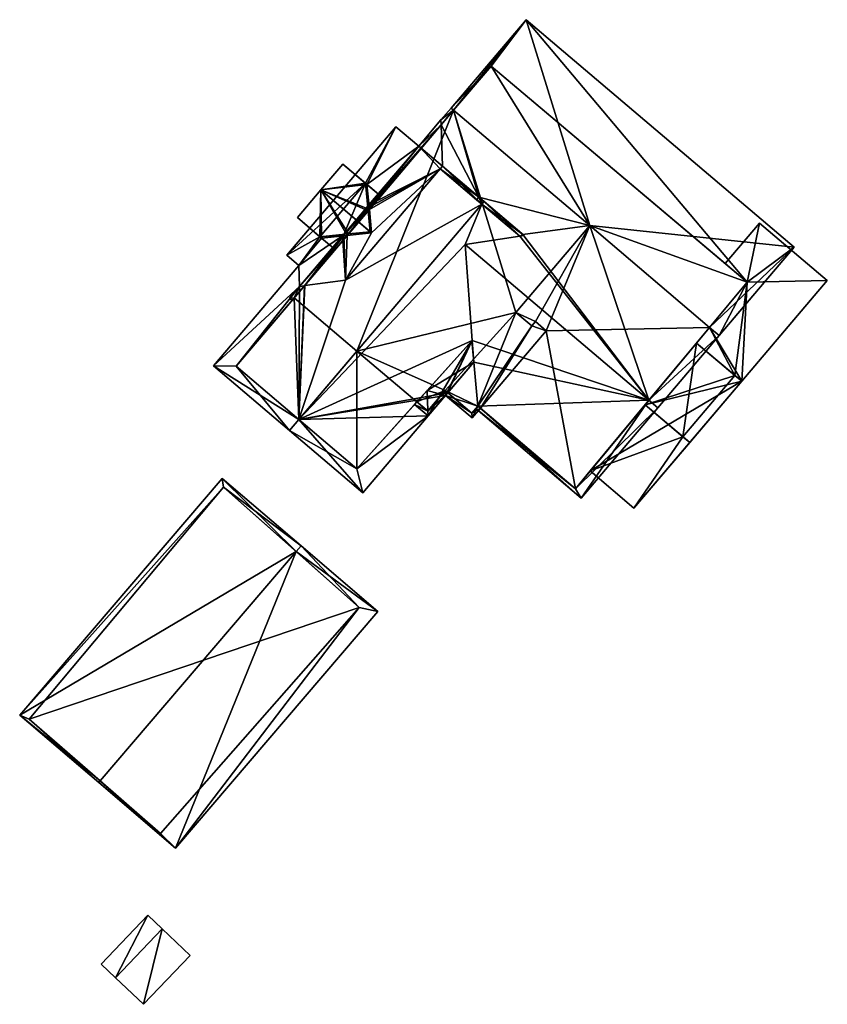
# Model space of a CAD drawing. Header units: inches. Extents: x 2523744 to 2528136, y 1148995 to 1152010.
# Tile 64 of 256: x 2523744 to 2523804, y 1151555 to 1151628. Entities that reach past the tile are written whole.
import ezdxf

# ---------------------------------------------------------------- set-up
doc = ezdxf.new("R2010")
doc.units = ezdxf.units.IN
doc.header["$MEASUREMENT"] = 0
doc.layers.add('Gebaeude Einzelhaus', color=10, linetype='Continuous')
doc.layers.add('Offenes Gebaeude', color=10, linetype='Continuous')

msp = doc.modelspace()

# ---------------------------------------------------------------- meshes
at = {"layer": 'Gebaeude Einzelhaus'}
mesh = msp.add_polyface(dxfattribs=at)
corners = [(2523777.696, 1151614.637, 501.636), (2523780.961, 1151611.865, 501.636), (2523785.91, 1151612.524, 499.346), (2523775.835, 1151621.077, 499.347), (2523774.895, 1151620.355, 500.062), (2523775.644, 1151621.239, 499.347), (2523774.906, 1151619.983, 500.233), (2523775, 1151616.926, 501.636), (2523767.599, 1151611.762, 500.062), (2523764.426, 1151608.024, 500.062), (2523764.796, 1151608.073, 500.233), (2523764.81, 1151608.075, 500.239), (2523767.826, 1151608.476, 501.636), (2523769.757, 1151611.979, 501.092), (2523774.837, 1151616.735, 501.636), (2523767.958, 1151611.798, 500.233), (2523767.712, 1151611.773, 500.116), (2523773.247, 1151618.414, 500.062), (2523769.56, 1151614.071, 500.062), (2523769.576, 1151613.901, 500.146), (2523769.593, 1151613.724, 500.233), (2523769.468, 1151613.963, 500.062), (2523767.698, 1151611.877, 500.062), (2523767.813, 1151611.889, 500.117), (2523769.484, 1151613.795, 500.145), (2523768.056, 1151611.913, 500.233), (2523769.501, 1151613.615, 500.233), (2523769.646, 1151612.073, 500.992), (2523764.033, 1151607.165, 499.5), (2523763.676, 1151607.14, 499.347), (2523763.871, 1151606.974, 499.347), (2523773.93, 1151598.799, 499.517), (2523772.945, 1151599.272, 499.346), (2523773.941, 1151598.426, 499.346), (2523773.112, 1151599.457, 499.5), (2523773.883, 1151600.315, 500.213), (2523777.628, 1151599.155, 497.746), (2523775.233, 1151599.946, 499.346), (2523777.206, 1151598.271, 497.574), (2523777.329, 1151602.416, 499.346), (2523777.821, 1151598.995, 497.574), (2523777.63, 1151599.157, 497.746), (2523777.185, 1151603.987, 500.117), (2523777.534, 1151614.445, 501.636), (2523764.028, 1151607.169, 499.5), (2523773.912, 1151598.778, 499.5), (2523775.204, 1151600.298, 499.517), (2523775.387, 1151600.142, 499.352), (2523775.394, 1151600.137, 499.346), (2523777.169, 1151598.63, 497.753), (2523785.275, 1151592.34, 497.574), (2523777.466, 1151598.969, 497.574), (2523790.293, 1151599.58, 503.693), (2523790.948, 1151599.024, 503.693), (2523777.213, 1151604.018, 500.146), (2523776.696, 1151611.121, 503.693), (2523795.499, 1151604.384, 499.346), (2523794.79, 1151604.985, 499.346), (2523777.922, 1151614.116, 501.791), (2523780.726, 1151611.735, 501.791), (2523777.534, 1151614.445, 501.791), (2523784.846, 1151593.032, 497.748), (2523777.63, 1151599.157, 497.748), (2523781.2, 1151627.783, 497.908), (2523801.054, 1151610.929, 497.908), (2523778.605, 1151624.34, 498.63), (2523797.567, 1151608.323, 498.619), (2523775.835, 1151621.077, 489.953), (2523770.432, 1151614.713, 499.223), (2523764.028, 1151607.169, 489.953), (2523767.064, 1151610.745, 499.223), (2523767.064, 1151610.745, 499.323), (2523770.432, 1151614.713, 499.323), (2523764.033, 1151607.165, 489.953), (2523773.112, 1151599.457, 489.953), (2523773.912, 1151598.778, 489.953), (2523775.204, 1151600.298, 489.953), (2523777.169, 1151598.63, 489.953), (2523777.63, 1151599.157, 489.953), (2523777.821, 1151598.995, 489.953), (2523781.619, 1151605.091, 489.953), (2523782.689, 1151604.729, 489.953), (2523780.445, 1151606.088, 489.953), (2523768.675, 1151603.224, 489.953), (2523785.91, 1151612.524, 489.953), (2523781.888, 1151605.409, 489.953), (2523784.846, 1151593.032, 489.953), (2523785.936, 1151594.343, 496.553), (2523790.023, 1151599.255, 497.207), (2523785.936, 1151594.343, 496.453), (2523794.79, 1151604.985, 489.953), (2523793.826, 1151603.826, 496.453), (2523794.79, 1151604.985, 497.118), (2523793.826, 1151603.826, 496.553), (2523790.023, 1151599.255, 497.107), (2523794.79, 1151604.985, 497.218), (2523797.567, 1151608.323, 497.224), (2523797.567, 1151608.323, 489.953), (2523797.567, 1151608.323, 497.124), (2523795.93, 1151609.706, 497.448), (2523778.605, 1151624.34, 489.953), (2523795.93, 1151609.706, 497.548)]
mesh.append_faces([[corners[k] for k in face] for face in [(56, 66, 64), (57, 66, 56), (5, 65, 3), (66, 65, 63), (64, 66, 63), (63, 65, 5), (64, 57, 56), (64, 2, 57), (64, 63, 2), (2, 63, 3), (3, 63, 5), (53, 52, 56), (56, 52, 57), (62, 51, 36), (62, 61, 51), (51, 61, 50), (50, 61, 53), (53, 61, 52), (52, 59, 55), (58, 0, 60), (52, 1, 59), (59, 1, 58), (58, 1, 0), (52, 2, 1), (52, 57, 2), (53, 56, 52), (52, 56, 57), (39, 54, 42), (39, 52, 54), (54, 52, 55), (52, 50, 53), (39, 36, 52), (52, 36, 50), (50, 36, 51), (36, 40, 49), (49, 40, 38), (36, 41, 40), (31, 33, 45), (37, 49, 38), (37, 48, 49), (37, 47, 48), (37, 46, 47), (37, 31, 46), (37, 33, 31), (25, 24, 26), (25, 23, 24), (9, 16, 10), (10, 16, 15), (19, 6, 20), (45, 32, 34), (45, 33, 32), (9, 44, 29), (29, 44, 30), (30, 44, 28), (9, 10, 44), (9, 8, 16), (23, 21, 24), (23, 22, 21), (6, 17, 4), (6, 19, 17), (17, 19, 18), (6, 4, 3), (3, 4, 5), (7, 14, 0), (0, 14, 43), (35, 39, 42), (36, 40, 41), (36, 38, 40), (33, 37, 31), (31, 37, 35), (35, 37, 39), (39, 37, 36), (36, 37, 38), (34, 31, 35), (34, 32, 31), (31, 32, 33), (28, 29, 30), (28, 9, 29), (28, 10, 9), (28, 11, 10), (24, 25, 26), (26, 25, 27), (21, 23, 24), (24, 23, 25), (21, 22, 23), (17, 6, 4), (17, 7, 6), (13, 14, 20), (20, 14, 19), (19, 14, 18), (18, 14, 17), (17, 14, 7), (8, 12, 16), (16, 12, 15), (15, 12, 13), (13, 12, 14), (8, 11, 12), (8, 10, 11), (8, 9, 10), (0, 6, 7), (0, 3, 6), (6, 3, 4), (4, 3, 5), (0, 2, 3), (0, 1, 2)]], dxfattribs={"color": 13})
mesh.append_faces([[corners[k] for k in face] for face in [(84, 97, 90), (84, 100, 97), (84, 67, 100), (3, 65, 67), (67, 65, 100), (97, 99, 98), (101, 66, 96), (99, 65, 101), (101, 65, 66), (97, 100, 99), (99, 100, 65), (90, 97, 92), (92, 97, 98), (95, 66, 57), (95, 96, 66), (84, 85, 82), (82, 85, 80), (79, 81, 86), (86, 81, 90), (90, 81, 84), (84, 81, 85), (57, 88, 95), (94, 87, 93), (87, 94, 88), (91, 92, 93), (93, 92, 94), (89, 90, 91), (91, 90, 92), (89, 86, 90), (87, 61, 89), (89, 61, 86), (52, 87, 88), (57, 52, 88), (87, 52, 61), (62, 40, 61), (61, 40, 86), (86, 40, 79), (62, 41, 40), (36, 41, 62), (0, 43, 60), (81, 80, 85), (82, 67, 84), (67, 73, 69), (82, 83, 67), (67, 83, 73), (82, 76, 83), (83, 76, 74), (74, 76, 75), (80, 78, 82), (82, 78, 76), (76, 78, 77), (81, 79, 80), (80, 79, 78), (41, 78, 40), (40, 78, 79), (36, 78, 41), (49, 77, 36), (36, 77, 78), (76, 47, 46), (76, 48, 47), (76, 49, 48), (76, 77, 49), (46, 31, 76), (45, 75, 76), (31, 45, 76), (75, 45, 74), (74, 45, 34), (28, 44, 73), (73, 44, 69), (6, 72, 20), (6, 68, 72), (68, 25, 26), (68, 70, 25), (70, 10, 71), (71, 10, 15), (70, 44, 10), (68, 69, 70), (70, 69, 44), (6, 67, 68), (68, 67, 69), (6, 3, 67)]], dxfattribs={"color": 41})
mesh = msp.add_polyface(dxfattribs=at)
corners = [(2523764.375, 1151609.58, 499.347), (2523764.426, 1151608.024, 500.062), (2523767.599, 1151611.762, 500.062), (2523758.045, 1151602.123, 499.347), (2523764.372, 1151598.154, 504.406), (2523764.796, 1151608.073, 500.233), (2523766.049, 1151611.606, 499.323), (2523765.938, 1151611.701, 499.223), (2523769.307, 1151615.669, 499.223), (2523767.698, 1151611.877, 500.062), (2523763.488, 1151610.334, 498.55), (2523769.468, 1151613.963, 500.062), (2523771.561, 1151619.844, 498.55), (2523769.418, 1151615.575, 499.323), (2523773.247, 1151618.414, 500.062), (2523769.56, 1151614.071, 500.062), (2523763.68, 1151597.338, 504.406), (2523767.826, 1151608.476, 501.636), (2523777.922, 1151614.116, 504.406), (2523764.81, 1151608.075, 500.239), (2523778.085, 1151614.308, 504.406), (2523778.084, 1151614.306, 504.406), (2523775, 1151616.926, 501.636), (2523774.837, 1151616.735, 501.636), (2523759.724, 1151602.114, 500.226), (2523775.387, 1151600.142, 499.352), (2523777.329, 1151602.416, 499.346), (2523777.213, 1151604.018, 500.146), (2523776.696, 1151611.121, 503.693), (2523780.726, 1151611.735, 501.791), (2523781.054, 1151611.785, 501.637), (2523769.108, 1151592.731, 499.346), (2523773.941, 1151598.426, 499.346), (2523775.233, 1151599.946, 499.346), (2523775.394, 1151600.137, 499.346), (2523768.657, 1151594.503, 500.405), (2523777.534, 1151614.445, 501.791), (2523777.534, 1151614.445, 501.636), (2523777.922, 1151614.116, 501.791), (2523764.033, 1151607.165, 499.5), (2523759.724, 1151602.114, 489.953), (2523764.033, 1151607.165, 489.953), (2523764.372, 1151598.154, 489.953), (2523768.675, 1151603.224, 489.953), (2523768.657, 1151594.503, 489.953), (2523773.112, 1151599.457, 499.5), (2523773.883, 1151600.315, 500.213), (2523773.112, 1151599.457, 489.953), (2523777.185, 1151603.987, 500.117)]
mesh.append_faces([[corners[k] for k in face] for face in [(18, 21, 29), (29, 21, 30), (33, 25, 34), (32, 27, 33), (33, 27, 25), (25, 27, 26), (4, 35, 16), (16, 35, 31), (31, 35, 32), (32, 35, 27), (25, 33, 34), (25, 4, 33), (33, 4, 32), (32, 4, 31), (31, 4, 16), (18, 29, 21), (21, 29, 30), (4, 28, 18), (18, 28, 29), (25, 27, 4), (4, 27, 28), (25, 26, 27), (9, 8, 11), (13, 14, 15), (8, 12, 13), (13, 12, 14), (8, 10, 12), (3, 24, 16), (16, 24, 4), (24, 5, 19), (0, 1, 3), (3, 1, 24), (24, 1, 5), (0, 2, 1), (0, 6, 2), (9, 7, 8), (8, 7, 10), (10, 7, 0), (0, 7, 6), (18, 20, 21), (23, 22, 18), (18, 22, 20), (17, 18, 23), (23, 18, 22), (22, 18, 20), (20, 18, 21), (5, 4, 19), (19, 4, 17), (17, 4, 18), (4, 3, 16), (12, 13, 14), (14, 13, 15), (10, 8, 12), (12, 8, 13), (8, 9, 11), (0, 7, 10), (10, 7, 8), (8, 7, 9), (0, 6, 7), (0, 2, 6), (5, 1, 4), (4, 1, 3), (3, 1, 0), (0, 1, 2)]], dxfattribs={"color": 13})
mesh.append_faces([[corners[k] for k in face] for face in [(43, 44, 42), (43, 47, 44), (18, 29, 38), (46, 48, 27), (45, 44, 47), (27, 35, 46), (46, 35, 45), (45, 35, 44), (35, 42, 44), (35, 4, 42), (41, 42, 40), (41, 43, 42), (4, 24, 42), (42, 24, 40), (40, 39, 41), (40, 24, 39), (39, 24, 19), (38, 36, 18), (18, 36, 23), (23, 36, 37)]], dxfattribs={"color": 41})
mesh = msp.add_polyface(dxfattribs=at)
corners = [(2523770.228, 1151583.92, 499.262), (2523764.536, 1151588.786, 504.129), (2523764.176, 1151588.365, 504.129), (2523755.241, 1151566.394, 499.262), (2523749.649, 1151571.376, 504.129), (2523749.55, 1151571.26, 504.129), (2523758.69, 1151593.786, 499.262), (2523743.703, 1151576.26, 499.262), (2523768.846, 1151584.223, 500.073), (2523758.801, 1151593.134, 499.583), (2523744.4, 1151575.95, 499.725), (2523754.116, 1151567.484, 500.278), (2523744.4, 1151575.95, 489.247), (2523758.801, 1151593.134, 489.247), (2523754.116, 1151567.484, 489.247), (2523768.846, 1151584.223, 489.247)]
mesh.append_faces([[corners[k] for k in face] for face in [(11, 8, 3), (4, 11, 5), (10, 4, 5), (5, 11, 3), (9, 10, 7), (7, 10, 5), (6, 9, 7), (8, 2, 1), (1, 2, 9), (1, 9, 6), (3, 8, 0), (0, 8, 1), (2, 7, 4), (4, 7, 5), (1, 6, 2), (2, 6, 7), (3, 4, 5), (0, 2, 3), (3, 2, 4), (0, 1, 2)]], dxfattribs={"color": 13})
mesh.append_faces([[corners[k] for k in face] for face in [(12, 15, 14), (13, 15, 12), (2, 15, 13), (8, 15, 2), (2, 13, 9), (14, 15, 8), (11, 14, 8), (12, 14, 4), (4, 14, 11), (10, 12, 4), (13, 12, 9), (9, 12, 10)]], dxfattribs={"color": 41})
at = {"layer": 'Offenes Gebaeude'}
mesh = msp.add_polyface(dxfattribs=at)
corners = [(2523769.593, 1151613.724, 500.233), (2523770.432, 1151614.713, 499.323), (2523769.418, 1151615.575, 499.323), (2523766, 1151615.168, 501.092), (2523767.633, 1151617.09, 499.323), (2523769.757, 1151611.979, 501.092), (2523764.264, 1151613.121, 499.323), (2523766.049, 1151611.606, 499.323), (2523767.958, 1151611.798, 500.233), (2523767.064, 1151610.745, 499.323), (2523770.432, 1151614.713, 499.223), (2523769.307, 1151615.669, 499.223), (2523767.633, 1151617.09, 499.223), (2523766, 1151615.168, 500.992), (2523764.264, 1151613.121, 499.223), (2523767.064, 1151610.745, 499.223), (2523765.938, 1151611.701, 499.223), (2523769.501, 1151613.615, 500.233), (2523769.646, 1151612.073, 500.992), (2523768.056, 1151611.913, 500.233)]
mesh.append_faces([[corners[k] for k in face] for face in [(3, 8, 5), (3, 7, 8), (8, 7, 9), (3, 6, 7), (0, 3, 5), (0, 2, 3), (3, 2, 4), (0, 1, 2)]], dxfattribs={"color": 13})
mesh.append_faces([[corners[k] for k in face] for face in [(19, 13, 18), (19, 16, 13), (13, 16, 14), (19, 15, 16), (13, 17, 18), (13, 11, 17), (17, 11, 10), (13, 12, 11), (16, 6, 14), (16, 7, 6), (16, 15, 7), (7, 15, 9), (3, 13, 6), (6, 13, 14), (3, 4, 13), (13, 4, 12), (2, 11, 4), (4, 11, 12), (2, 10, 11), (2, 1, 10)]], dxfattribs={"color": 41})
mesh = msp.add_polyface(dxfattribs=at)
corners = [(2523797.567, 1151608.323, 497.224), (2523803.501, 1151608.449, 496.553), (2523798.481, 1151612.71, 497.548), (2523797.168, 1151600.989, 496.553), (2523795.93, 1151609.706, 497.548), (2523794.79, 1151604.985, 497.218), (2523790.023, 1151599.255, 497.207), (2523793.32, 1151596.455, 496.553), (2523803.501, 1151608.449, 496.453), (2523797.169, 1151600.988, 496.453), (2523798.481, 1151612.71, 497.448), (2523795.93, 1151609.706, 497.448), (2523792.815, 1151596.883, 496.553), (2523790.023, 1151599.255, 497.107), (2523797.567, 1151608.323, 497.124), (2523796.664, 1151601.417, 496.553), (2523794.79, 1151604.985, 497.118)]
mesh.append_faces([[corners[k] for k in face] for face in [(3, 6, 7), (3, 5, 6), (3, 0, 5), (0, 2, 4), (3, 1, 0), (0, 1, 2)]], dxfattribs={"color": 13})
mesh.append_faces([[corners[k] for k in face] for face in [(10, 14, 11), (14, 15, 16), (16, 15, 13), (13, 15, 12), (14, 9, 15), (10, 8, 14), (14, 8, 9), (12, 6, 13), (12, 7, 6), (10, 11, 2), (2, 11, 4), (2, 1, 10), (10, 1, 8), (9, 8, 3), (3, 8, 1)]], dxfattribs={"color": 41})
mesh = msp.add_polyface(dxfattribs=at)
corners = [(2523792.815, 1151596.883, 496.553), (2523789.186, 1151591.584, 496.553), (2523793.32, 1151596.455, 496.553), (2523785.936, 1151594.343, 496.553), (2523793.826, 1151603.826, 496.553), (2523796.664, 1151601.417, 496.553), (2523785.936, 1151594.343, 496.453), (2523789.186, 1151591.584, 496.453), (2523797.169, 1151600.988, 496.453), (2523797.168, 1151600.989, 496.553), (2523793.826, 1151603.826, 496.453)]
mesh.append_faces([[corners[k] for k in face] for face in [(3, 0, 4), (4, 0, 5), (3, 1, 0), (0, 1, 2)]], dxfattribs={"color": 13})
mesh.append_faces([[corners[k] for k in face] for face in [(8, 6, 10), (8, 7, 6), (10, 5, 8), (10, 4, 5), (2, 8, 9), (1, 7, 2), (2, 7, 8), (7, 1, 6), (6, 1, 3)]], dxfattribs={"color": 41})
mesh = msp.add_polyface(dxfattribs=at)
corners = [(2523754.261, 1151560.411, 493.752), (2523752.864, 1151554.825, 493.088), (2523756.319, 1151558.451, 493.088), (2523753.195, 1151561.426, 493.088), (2523750.806, 1151556.784, 493.752), (2523749.74, 1151557.8, 493.088), (2523754.261, 1151560.411, 493.652), (2523756.319, 1151558.451, 492.988), (2523753.195, 1151561.426, 492.988), (2523749.74, 1151557.8, 492.988), (2523750.806, 1151556.784, 493.652), (2523752.864, 1151554.825, 492.988)]
mesh.append_faces([[corners[k] for k in face] for face in [(5, 4, 3), (4, 1, 0), (3, 4, 0), (0, 1, 2)]], dxfattribs={"color": 13})
mesh.append_faces([[corners[k] for k in face] for face in [(8, 10, 9), (6, 11, 10), (6, 10, 8), (7, 11, 6), (2, 11, 7), (1, 11, 2), (10, 11, 1), (4, 10, 1), (9, 10, 5), (5, 10, 4), (8, 9, 3), (3, 9, 5), (6, 8, 3), (0, 6, 3), (7, 6, 2), (2, 6, 0)]], dxfattribs={"color": 41})

doc.saveas('drawing.dxf')
